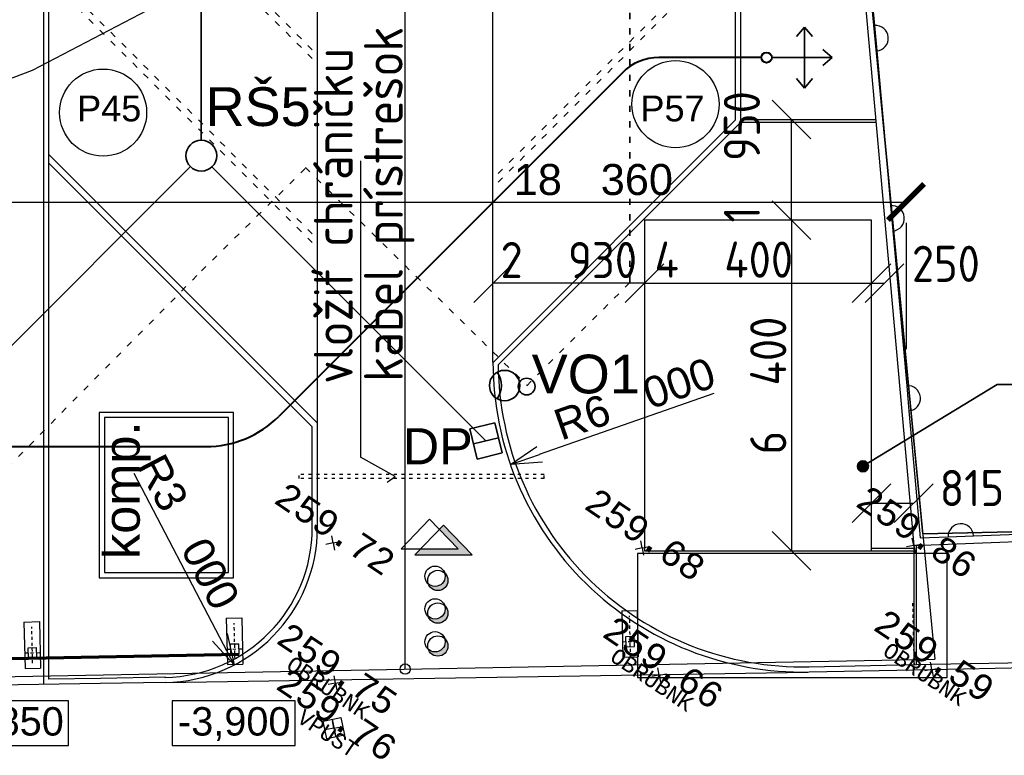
# Model space of a CAD drawing. Extents: x 4743276 to 9726129, y -4307434 to -1665362.
# Tile 41 of 121: x 4883186 to 4902258, y -2088811 to -2074567. Entities that reach past the tile are written whole.
import ezdxf
from ezdxf.enums import TextEntityAlignment as Align

# ---------------------------------------------------------------- set-up
doc = ezdxf.new("R2010")
doc.units = 0
doc.header["$MEASUREMENT"] = 0
doc.linetypes.add('ACAD_ISO03W100', pattern=[30, 12, -18])
doc.linetypes.add('BODKOCIARKOVANA_3', pattern=[5.6, 3, -1.3, 0, -1.3])
doc.layers.get('0').update_dxf_attribs({"linetype": 'CONTINUOUS'})
doc.layers.get('Defpoints').update_dxf_attribs({"color": 61, "linetype": 'CONTINUOUS'})
for name, color, linetype in [('body', 7, 'CONTINUOUS'), ('KÓTY', 4, 'CONTINUOUS'), ('MÚRY', 1, 'CONTINUOUS'), ('POPIS', 50, 'CONTINUOUS'), ('POZEMOK', 8, 'CONTINUOUS'), ('siete', 6, 'CONTINUOUS'), ('TENKÁ', 7, 'CONTINUOUS'), ('Výšky', 64, 'CONTINUOUS'), ('ZARIADENIE', 47, 'CONTINUOUS'), ('ZARIADOVACIE', 144, 'CONTINUOUS'), ('šrafy-múry', 8, 'CONTINUOUS')]:
    doc.layers.add(name, color=color, linetype=linetype)
doc.styles.add('ARIAL', font='arial.ttf')
doc.styles.add('MONOTXT', font='MONOTXT', dxfattribs={"height": 0.2})
doc.styles.add('Style-Arial', font='arial.ttf')
doc.styles.add('STYLE1', font='isocp.shx')
doc.dimstyles.new('STANDARD 200', dxfattribs={"dimtxt": 600, "dimasz": 700, "dimexe": 10, "dimexo": 200, "dimgap": 100, "dimtad": 1, "dimdsep": 46, "dimlunit": 6, "dimtxsty": 'Style-Arial', "dimblk": 'ARCHTICK', "dimblk1": 'OBLIQUE', "dimblk2": 'ARCHTICK', "dimcen": 2.5, "dimse1": 1, "dimse2": 1, "dimadec": 0, "dimazin": 0, "dimtfac": 1, "dimtmove": 1, "dimatfit": 3, "dimldrblk": 'OBLIQUE', "dimfxl": 1, "dimtolj": 1, "dimtzin": 0, "dimarcsym": 0})
doc.dimstyles.new('STANDARD 250', dxfattribs={"dimtxt": 700, "dimasz": 750, "dimexe": 10, "dimexo": 200, "dimgap": 100, "dimtad": 1, "dimdsep": 46, "dimlunit": 6, "dimtxsty": 'STYLE1', "dimblk1": 'OBLIQUE', "dimblk2": 'OBLIQUE', "dimsah": 1, "dimcen": 2.5, "dimse1": 1, "dimse2": 1, "dimadec": 0, "dimazin": 0, "dimtfac": 1, "dimtmove": 1, "dimatfit": 3, "dimldrblk": 'OBLIQUE', "dimfxl": 1, "dimtolj": 1, "dimtzin": 0, "dimarcsym": 0})
doc.dimstyles.new('STANDARD s200', dxfattribs={"dimtxt": 600, "dimasz": 600, "dimexe": 10, "dimexo": 200, "dimgap": 100, "dimtad": 1, "dimdsep": 46, "dimlunit": 6, "dimtxsty": 'Style-Arial', "dimblk": 'OPEN30', "dimcen": 2.5, "dimse1": 1, "dimse2": 1, "dimadec": 0, "dimazin": 0, "dimtfac": 1, "dimtmove": 1, "dimatfit": 3, "dimldrblk": 'OBLIQUE', "dimfxl": 1, "dimtolj": 1, "dimtzin": 0, "dimarcsym": 0})

# ---------------------------------------------------------------- blocks, each defined once
blk = doc.blocks.new('_ArchTick')
at = {"color": 0, "linetype": 'ByBlock', "const_width": 0.15}
blk.add_lwpolyline([(-0.5, -0.5), (0.5, 0.5)], dxfattribs=at)
blk = doc.blocks.new('*D42225')
at = {"layer": 'Defpoints', "color": 0}
for p in [(4900354, -2078098), (4881994, -2080734), (4900354, -2080734)]:
    blk.add_point(p, dxfattribs=at)
at = {"layer": 'ZARIADOVACIE', "color": 0, "lineweight": -2}
blk.add_line((4881994, -2078098), (4900354, -2078098), dxfattribs=at)
at = {"layer": 'ZARIADOVACIE', "color": 0, "linetype": 'ByBlock', "lineweight": -2, "xscale": 700, "yscale": 700, "zscale": 700, "rotation": 180}
blk.add_blockref('_ArchTick', (4881994, -2078098), dxfattribs=at)
at = {"layer": 'ZARIADOVACIE', "color": 0, "linetype": 'ByBlock', "lineweight": -2, "xscale": 700, "yscale": 700, "zscale": 700}
blk.add_blockref('_ArchTick', (4900354, -2078098), dxfattribs=at)
at = {"layer": 'ZARIADOVACIE', "color": 0, "insert": (4894298, -2077666), "char_height": 600, "attachment_point": 5, "style": 'Style-Arial'}
blk.add_mtext('\\A1;18ﾠ360', dxfattribs=at)
blk = doc.blocks.new('_OBLIQUE')
at = {"color": 0, "linetype": 'ByBlock'}
blk.add_line((-0.5, -0.5), (0.5, 0.5), dxfattribs=at)
blk = doc.blocks.new('_Open30')
at = {"color": 0, "linetype": 'ByBlock', "lineweight": -2, "transparency": 16777216}
for p, q in [((-1, 0.2679), (0, 0)), ((0, 0), (-1, -0.2679)), ((0, 0), (-1, 0))]:
    blk.add_line(p, q, dxfattribs=at)
blk = doc.blocks.new('*D42261')
at = {"layer": 'Defpoints', "color": 0}
for p in [(4885954, -2084402), (4887343, -2087061)]:
    blk.add_point(p, dxfattribs=at)
at = {"layer": 'KÓTY', "color": 0, "lineweight": -2}
blk.add_line((4887065, -2086529), (4885406, -2083353), dxfattribs=at)
at = {"layer": 'KÓTY', "color": 0, "linetype": 'ByBlock', "lineweight": -2, "xscale": 600, "yscale": 600, "zscale": 600, "rotation": 297.5820133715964}
blk.add_blockref('_Open30', (4887343, -2087061), dxfattribs=at)
at = {"layer": 'KÓTY', "color": 0, "insert": (4886457, -2084487), "char_height": 600, "attachment_point": 5, "rotation": 297.582, "style": 'Style-Arial'}
blk.add_mtext('\\A1;R3ﾠ000', dxfattribs=at)
blk = doc.blocks.new('*D42262')
at = {"layer": 'Defpoints', "color": 0}
for p in [(4898354, -2081199), (4892691, -2083182)]:
    blk.add_point(p, dxfattribs=at)
at = {"layer": 'KÓTY', "color": 0, "lineweight": -2}
blk.add_line((4893257, -2082983), (4896639, -2081800), dxfattribs=at)
at = {"layer": 'KÓTY', "color": 0, "linetype": 'ByBlock', "lineweight": -2, "xscale": 600, "yscale": 600, "zscale": 600, "rotation": 199.2924244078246}
blk.add_blockref('_Open30', (4892691, -2083182), dxfattribs=at)
at = {"layer": 'KÓTY', "color": 0, "insert": (4895097, -2081909), "char_height": 600, "attachment_point": 5, "rotation": 19.2924, "style": 'Style-Arial'}
blk.add_mtext('\\A1;R6ﾠ000', dxfattribs=at)
blk = doc.blocks.new('*D42266')
at = {"layer": 'Defpoints', "color": 0}
for p in [(4899687, -2078451), (4898136, -2084851), (4899687, -2084851)]:
    blk.add_point(p, dxfattribs=at)
at = {"layer": 'KÓTY', "color": 0, "lineweight": -2}
blk.add_line((4898136, -2078451), (4898136, -2084851), dxfattribs=at)
at = {"layer": 'KÓTY', "color": 0, "linetype": 'ByBlock', "lineweight": -2, "xscale": 750, "yscale": 750, "zscale": 750}
for p, rotation in [((4898136, -2078451), 90), ((4898136, -2084851), 270)]:
    blk.add_blockref('_OBLIQUE', p, dxfattribs=dict(at, rotation=rotation))
at = {"layer": 'KÓTY', "color": 0, "insert": (4897685, -2081651), "char_height": 700, "attachment_point": 5, "rotation": 90, "style": 'STYLE1'}
blk.add_mtext('\\A1;6ﾠ400', dxfattribs=at)
blk = doc.blocks.new('*D42267')
at = {"layer": 'Defpoints', "color": 0}
for p in [(4899687, -2079671), (4895287, -2080706), (4899687, -2080706)]:
    blk.add_point(p, dxfattribs=at)
at = {"layer": 'KÓTY', "color": 0, "lineweight": -2}
blk.add_line((4895287, -2079671), (4899687, -2079671), dxfattribs=at)
at = {"layer": 'KÓTY', "color": 0, "linetype": 'ByBlock', "lineweight": -2, "xscale": 750, "yscale": 750, "zscale": 750, "rotation": 180}
blk.add_blockref('_OBLIQUE', (4895287, -2079671), dxfattribs=at)
at = {"layer": 'KÓTY', "color": 0, "linetype": 'ByBlock', "lineweight": -2, "xscale": 750, "yscale": 750, "zscale": 750}
blk.add_blockref('_OBLIQUE', (4899687, -2079671), dxfattribs=at)
at = {"layer": 'KÓTY', "color": 0, "insert": (4896825, -2079213), "char_height": 700, "attachment_point": 5, "style": 'STYLE1'}
blk.add_mtext('\\A1;4ﾠ400', dxfattribs=at)
blk = doc.blocks.new('*D42268')
at = {"layer": 'Defpoints', "color": 0}
for p in [(4898136, -2076501), (4899687, -2076501), (4899687, -2078451)]:
    blk.add_point(p, dxfattribs=at)
at = {"layer": 'KÓTY', "color": 0, "lineweight": -2}
blk.add_line((4898136, -2078451), (4898136, -2076501), dxfattribs=at)
at = {"layer": 'KÓTY', "color": 0, "linetype": 'ByBlock', "lineweight": -2, "xscale": 750, "yscale": 750, "zscale": 750}
for p, rotation in [((4898136, -2076501), 90), ((4898136, -2078451), 270)]:
    blk.add_blockref('_OBLIQUE', p, dxfattribs=dict(at, rotation=rotation))
at = {"layer": 'KÓTY', "color": 0, "insert": (4897175, -2077223), "char_height": 700, "attachment_point": 5, "rotation": 90, "style": 'STYLE1'}
blk.add_mtext('\\A1;1ﾠ950', dxfattribs=at)
blk = doc.blocks.new('*D42269')
at = {"layer": 'Defpoints', "color": 0}
for p in [(4900502, -2083930), (4899687, -2084851), (4900502, -2084851)]:
    blk.add_point(p, dxfattribs=at)
at = {"layer": 'KÓTY', "color": 0, "lineweight": -2}
blk.add_line((4899687, -2083930), (4900502, -2083930), dxfattribs=at)
at = {"layer": 'KÓTY', "color": 0, "linetype": 'ByBlock', "lineweight": -2, "xscale": 750, "yscale": 750, "zscale": 750, "rotation": 180}
blk.add_blockref('_OBLIQUE', (4899687, -2083930), dxfattribs=at)
at = {"layer": 'KÓTY', "color": 0, "linetype": 'ByBlock', "lineweight": -2, "xscale": 750, "yscale": 750, "zscale": 750}
blk.add_blockref('_OBLIQUE', (4900502, -2083930), dxfattribs=at)
at = {"layer": 'KÓTY', "color": 0, "insert": (4901630, -2083636), "char_height": 700, "attachment_point": 5, "style": 'STYLE1'}
blk.add_mtext('\\A1;815', dxfattribs=at)
blk = doc.blocks.new('*D42270')
at = {"layer": 'Defpoints', "color": 0}
for p in [(4899687, -2078978), (4899937, -2078978), (4899937, -2079671)]:
    blk.add_point(p, dxfattribs=at)
at = {"layer": 'KÓTY', "color": 0, "lineweight": -2}
blk.add_line((4899687, -2079671), (4899937, -2079671), dxfattribs=at)
at = {"layer": 'KÓTY', "color": 0, "linetype": 'ByBlock', "lineweight": -2, "xscale": 750, "yscale": 750, "zscale": 750, "rotation": 180}
blk.add_blockref('_OBLIQUE', (4899687, -2079671), dxfattribs=at)
at = {"layer": 'KÓTY', "color": 0, "linetype": 'ByBlock', "lineweight": -2, "xscale": 750, "yscale": 750, "zscale": 750}
blk.add_blockref('_OBLIQUE', (4899937, -2079671), dxfattribs=at)
at = {"layer": 'KÓTY', "color": 0, "insert": (4901126, -2079294), "char_height": 700, "attachment_point": 5, "style": 'STYLE1'}
blk.add_mtext('\\A1;250', dxfattribs=at)
blk = doc.blocks.new('*D42271')
at = {"layer": 'Defpoints', "color": 0}
for p in [(4892357, -2078451), (4895287, -2078451), (4892357, -2079671)]:
    blk.add_point(p, dxfattribs=at)
at = {"layer": 'KÓTY', "color": 0, "lineweight": -2}
blk.add_line((4895287, -2079671), (4892357, -2079671), dxfattribs=at)
at = {"layer": 'KÓTY', "color": 0, "linetype": 'ByBlock', "lineweight": -2, "xscale": 750, "yscale": 750, "zscale": 750, "rotation": 180}
blk.add_blockref('_OBLIQUE', (4892357, -2079671), dxfattribs=at)
at = {"layer": 'KÓTY', "color": 0, "linetype": 'ByBlock', "lineweight": -2, "xscale": 750, "yscale": 750, "zscale": 750}
blk.add_blockref('_OBLIQUE', (4895287, -2079671), dxfattribs=at)
at = {"layer": 'KÓTY', "color": 0, "insert": (4893822, -2079221), "char_height": 700, "attachment_point": 5, "style": 'STYLE1'}
blk.add_mtext('\\A1;2ﾠ930', dxfattribs=at)

msp = doc.modelspace()

# ---------------------------------------------------------------- hatches: boundary and pattern name
at = {"layer": 'TENKÁ', "lineweight": 35, "ltscale": 0.25}
h = msp.add_hatch(color=30, dxfattribs=at)
h.dxf.hatch_style = 1
h.paths.add_polyline_path([(4899625.099, -2083215.5, 1), (4899413.901, -2083215.5, 1)])
h = msp.add_hatch(color=30, dxfattribs=at)
h.dxf.hatch_style = 1
h.paths.add_polyline_path([(4899572.299, -2083215.5, 1), (4899466.701, -2083215.5, 1)])
at = {"layer": 'TENKÁ', "ltscale": 0.25}
for points in [[(4890951.071, -2084814.961), (4890841.124, -2084929.091), (4891949.351, -2084929.091), (4891395.237, -2084353.896), (4891316.028, -2084436.119), (4891680.986, -2084814.961)], [(4891231.279, -2085541.1, -0.185014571), (4891099.904, -2085490.764, 0.318868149), (4891285.515, -2085622.533, 0.687742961), (4891416.89, -2085279.646, -0.516451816)], [(4891231.279, -2086172.219, -0.185014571), (4891099.904, -2086121.883, 0.318868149), (4891285.515, -2086253.652, 0.687742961), (4891416.89, -2085910.765, -0.516451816)], [(4891231.279, -2086810.116, -0.185014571), (4891099.904, -2086759.78, 0.318868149), (4891285.515, -2086891.549, 0.687742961), (4891416.89, -2086548.662, -0.516451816)]]:
    msp.add_hatch(color=256, dxfattribs=at).paths.add_polyline_path(points)

# ---------------------------------------------------------------- linework, layer by layer
at = {"layer": 'body', "color": 1, "linetype": 'Continuous'}
for p, q in [((4889257.597, -2084700.068), (4889230.612, -2084561.245)), ((4889257.597, -2084700.068), (4889396.42, -2084673.084)), ((4895244.321, -2084796.244), (4895217.336, -2084657.421)), ((4900502.665, -2084747.307), (4900475.681, -2084608.484)), ((4889257.597, -2084700.068), (4889118.774, -2084727.053)), ((4889257.597, -2084700.068), (4889284.581, -2084838.891)), ((4895244.321, -2084796.244), (4895105.497, -2084823.229)), ((4895244.321, -2084796.244), (4895383.144, -2084769.26)), ((4895244.321, -2084796.244), (4895271.305, -2084935.067)), ((4900502.665, -2084747.307), (4900363.842, -2084774.291)), ((4900502.665, -2084747.307), (4900641.488, -2084720.322)), ((4900502.665, -2084747.307), (4900529.65, -2084886.13)), ((4895572.423, -2087258.705), (4895545.439, -2087119.882)), ((4900854.121, -2087148.321), (4900715.298, -2087175.306)), ((4900854.121, -2087148.321), (4900827.136, -2087009.498)), ((4900854.121, -2087148.321), (4900992.944, -2087121.337)), ((4900854.121, -2087148.321), (4900881.105, -2087287.145)), ((4889301.717, -2087413.663), (4889274.732, -2087274.84)), ((4895572.423, -2087258.705), (4895433.6, -2087285.69)), ((4895572.423, -2087258.705), (4895711.246, -2087231.721)), ((4895572.423, -2087258.705), (4895599.408, -2087397.528)), ((4889301.717, -2087413.663), (4889162.894, -2087440.647)), ((4889301.717, -2087413.663), (4889440.54, -2087386.678)), ((4889301.717, -2087413.663), (4889328.701, -2087552.486)), ((4889272.318, -2088285.228), (4889133.495, -2088312.212)), ((4889272.318, -2088285.228), (4889245.333, -2088146.405)), ((4889272.318, -2088285.228), (4889411.141, -2088258.243)), ((4889272.318, -2088285.228), (4889299.302, -2088424.051))]:
    msp.add_line(p, q, dxfattribs=at)
at = {"layer": 'KÓTY'}
msp.add_line((4897153.799, -2076550.641), (4899769.749, -2076550.641), dxfattribs=at)
for points in [[(4884134.026, -2087755), (4881747.5, -2087755), (4881747.5, -2088623.5), (4884134.026, -2088623.5)], [(4888525.026, -2087755), (4886138.5, -2087755), (4886138.5, -2088623.5), (4888525.026, -2088623.5)]]:
    msp.add_lwpolyline(points, close=True, dxfattribs=at)
at = {"layer": 'POPIS', "color": 254}
for p, q in [((4889785.657, -2077297.323), (4889785.657, -2083039.347)), ((4890459.157, -2083410.323), (4889785.657, -2083039.347)), ((4890304.657, -2083521.323), (4890459.157, -2083410.323))]:
    msp.add_line(p, q, dxfattribs=at)
at = {"layer": 'POZEMOK'}
for p, q in [((4890653.799, -2087141.232), (4890653.799, -2021674.048)), ((4882153.799, -2087302.661), (4900909.18, -2086946.465))]:
    msp.add_line(p, q, dxfattribs=at)
at = {"layer": 'POZEMOK', "linetype": 'Continuous'}
for p, q in [((4899907.767, -2076487.533), (4898242.785, -2059213.23)), ((4898242.785, -2059213.23), (4899907.767, -2076487.533)), ((4900676.958, -2084521.097), (4899907.767, -2076487.533)), ((4899907.767, -2076487.533), (4900909.18, -2086946.465)), ((4924082.657, -2084048.622), (4900676.958, -2084521.097)), ((4900676.958, -2084521.097), (4924082.657, -2084048.622))]:
    msp.add_line(p, q, dxfattribs=at)
at = {"layer": 'POZEMOK'}
msp.add_circle((4890653.799, -2087141.232), 100, dxfattribs=at)
at = {"layer": 'siete', "color": 55, "lineweight": 35, "ltscale": 0.8}
for p, q in [((4886703.799, -2076900.883), (4886703.799, -2055984.048)), ((4886491.667, -2077413.016), (4881858.502, -2082046.18)), ((4886910.872, -2077417.957), (4892217.287, -2082724.371)), ((4891903.822, -2082491.477), (4892389.837, -2082374.048)), ((4891903.822, -2082491.477), (4892389.837, -2082374.048)), ((4892530.751, -2082957.266), (4892389.837, -2082374.048)), ((4892044.736, -2083074.695), (4891903.822, -2082491.477)), ((4892044.736, -2083074.695), (4891903.822, -2082491.477)), ((4891974.279, -2082783.086), (4892460.294, -2082665.657)), ((4891974.279, -2082783.086), (4892460.294, -2082665.657)), ((4892530.751, -2082957.266), (4892044.736, -2083074.695))]:
    msp.add_line(p, q, dxfattribs=at)
at = {"layer": 'siete', "linetype": 'ACAD_ISO03W100', "lineweight": 35, "ltscale": 10}
for p, q in [((4895006.361, -2079654.259), (4895006.361, -2063156.51)), ((4886708.294, -2079431.482), (4888725.391, -2077441.91)), ((4888720.898, -2077431.341), (4893016.52, -2081651.279)), ((4882741.028, -2083451.773), (4886708.294, -2079431.482)), ((4893006.361, -2081654.259), (4895006.361, -2079654.259))]:
    msp.add_line(p, q, dxfattribs=at)
at = {"layer": 'siete', "color": 5, "lineweight": 35, "ltscale": 0.25}
for p, q in [((4898229.5, -2074893.091), (4898385.399, -2074710.591)), ((4898229.5, -2074893.091), (4898385.399, -2074710.591)), ((4898385.399, -2075300.641), (4898385.399, -2074710.591)), ((4898541.299, -2074893.091), (4898385.399, -2074710.591)), ((4898385.399, -2075300.641), (4898385.399, -2074710.591)), ((4898541.299, -2074893.091), (4898385.399, -2074710.591)), ((4897753.799, -2075300.641), (4898925.949, -2075300.641)), ((4897753.799, -2075300.641), (4898925.949, -2075300.641)), ((4898385.399, -2075300.641), (4898385.399, -2075890.691)), ((4898385.399, -2075300.641), (4898385.399, -2075890.691)), ((4898743.449, -2075144.742), (4898925.949, -2075300.641)), ((4898743.449, -2075144.742), (4898925.949, -2075300.641)), ((4898743.449, -2075456.541), (4898925.949, -2075300.641)), ((4898743.449, -2075456.541), (4898925.949, -2075300.641)), ((4898229.5, -2075708.191), (4898385.399, -2075890.691)), ((4898229.5, -2075708.191), (4898385.399, -2075890.691)), ((4898541.299, -2075708.191), (4898385.399, -2075890.691)), ((4898541.299, -2075708.191), (4898385.399, -2075890.691))]:
    msp.add_line(p, q, dxfattribs=at)
at = {"layer": 'siete', "color": 5, "lineweight": 40, "ltscale": 50}
for p, q in [((4897553.799, -2075300.641), (4895568.012, -2075300.641)), ((4894860.905, -2075593.534), (4888206.178, -2082248.262)), ((4821943.799, -2082834.048), (4886791.965, -2082834.048))]:
    msp.add_line(p, q, dxfattribs=at)
at = {"layer": 'siete', "color": 47, "linetype": 'Continuous'}
for p, q in [((4889066.84, -2088147.724), (4889409.821, -2088079.75)), ((4889409.821, -2088079.75), (4889477.795, -2088422.731)), ((4889134.814, -2088490.705), (4889066.84, -2088147.724)), ((4889237.922, -2088112.569), (4889306.713, -2088457.886)), ((4889477.795, -2088422.731), (4889134.814, -2088490.705))]:
    msp.add_line(p, q, dxfattribs=at)
at = {"layer": 'siete', "color": 5, "lineweight": 40, "ltscale": 50}
msp.add_circle((4897653.799, -2075300.641), 100, dxfattribs=at)
msp.add_circle((4897653.799, -2075300.641), 100, dxfattribs=at)
at = {"layer": 'siete', "color": 55, "lineweight": 35, "ltscale": 0.8}
msp.add_circle((4886703.799, -2077200.883), 300, dxfattribs=at)
at = {"layer": 'siete', "lineweight": 35}
for centre, radius in [((4892579.41, -2081652.284), 295.22), ((4893006.361, -2081671.474), 162.321)]:
    msp.add_circle(centre, radius, dxfattribs=at)
at = {"layer": 'siete', "color": 5, "lineweight": 40, "ltscale": 50}
for centre, radius, start, end in [((4895568.012, -2076300.641), 1000, 90, 135), ((4886791.965, -2080834.048), 2000, 270, 315)]:
    msp.add_arc(centre, radius, start, end, dxfattribs=at)
at = {"layer": 'siete', "lineweight": 35}
msp.add_arc((4892069.885, -2081649.694), 446.576, 324.5140325, 34.903405, dxfattribs=at)
at = {"layer": 'TENKÁ'}
for p, q in [((4888953.799, -2084401.786), (4888953.799, -2021674.048)), ((4892353.799, -2081199.266), (4892353.799, -2022391.324)), ((4897053.799, -2076509.22), (4897053.799, -2051562.493)), ((4897153.799, -2076550.641), (4897153.799, -2051603.914)), ((4883653.799, -2087438.613), (4883653.799, -2057859.294)), ((4883653.799, -2087438.613), (4883653.799, -2057859.294)), ((4883753.799, -2087337.014), (4883753.799, -2057900.715)), ((4892353.799, -2081209.22), (4897053.799, -2076509.22)), ((4892454.02, -2081250.419), (4897153.799, -2076550.641)), ((4897153.799, -2076500.641), (4899765.279, -2076500.641)), ((4888953.799, -2082378.456), (4883753.799, -2077178.456)), ((4888853.799, -2082448.162), (4883753.799, -2077348.162)), ((4895286.66, -2078450.641), (4895270.229, -2078434.211)), ((4888853.799, -2084401.786), (4888853.799, -2082448.162)), ((4899686.66, -2084800.641), (4900502.665, -2084800.641)), ((4899686.66, -2084850.641), (4900502.665, -2084850.641)), ((4884749.783, -2087321.219), (4883753.799, -2087337.014)), ((4886011.833, -2087301.205), (4884749.783, -2087321.219)), ((4886001.309, -2087401.409), (4898451.586, -2087198.469)), ((4884751.369, -2087421.207), (4880151.369, -2087494.157)), ((4886004.076, -2087401.364), (4884751.369, -2087421.207))]:
    msp.add_line(p, q, dxfattribs=at)
at = {"layer": 'TENKÁ', "linetype": 'ACAD_ISO03W100', "ltscale": 10}
for p, q in [((4888853.799, -2075320.525), (4884807.388, -2071274.114)), ((4888853.799, -2075150.82), (4884892.241, -2071189.262)), ((4892453.799, -2077545.402), (4897053.799, -2072945.402)), ((4892453.799, -2077715.107), (4897053.799, -2073115.107)), ((4888853.799, -2078714.638), (4883753.799, -2073614.638)), ((4888853.799, -2078884.343), (4883753.799, -2073784.343))]:
    msp.add_line(p, q, dxfattribs=at)
at = {"layer": 'TENKÁ', "color": 7, "linetype": 'Continuous'}
for p, q in [((4899609.177, -2073183.739), (4899743.356, -2074681.9)), ((4899743.356, -2074681.9), (4899786.476, -2075170.554)), ((4899786.476, -2075170.554), (4899921.484, -2076669.274)), ((4899921.484, -2076669.274), (4900055.103, -2078168.264)), ((4900055.103, -2078168.264), (4900098.782, -2078656.089)), ((4900098.782, -2078656.089), (4900232.402, -2080155.079)), ((4900232.402, -2080155.079), (4900366.85, -2081654.628)), ((4900366.85, -2081654.628), (4900410.529, -2082142.453)), ((4900410.529, -2082142.453), (4900544.149, -2083641.443)), ((4901170.599, -2084581.457), (4901660.235, -2084561.917)), ((4901660.235, -2084561.917), (4903163.809, -2084503.763)), ((4900502.665, -2084747.307), (4900502.665, -2087055.645)), ((4900552.665, -2084747.307), (4900552.665, -2087054.6)), ((4900852.031, -2087048.343), (4907828.576, -2086907.305)), ((4898477.077, -2087097.978), (4900852.031, -2087048.343)), ((4898479.167, -2087197.956), (4900854.121, -2087148.321)), ((4900854.121, -2087148.321), (4907828.576, -2087007.326))]:
    msp.add_line(p, q, dxfattribs=at)
at = {"layer": 'TENKÁ', "color": 30, "lineweight": 35, "ltscale": 0.25}
for p, q in [((4899519.5, -2083215.5), (4902121, -2081631)), ((4902121, -2081631), (4914715.58, -2081631))]:
    msp.add_line(p, q, dxfattribs=at)
at = {"layer": 'TENKÁ', "ltscale": 0.25}
for p, q in [((4891126.872, -2084239.765), (4890572.758, -2084814.961)), ((4891126.872, -2084239.765), (4891680.986, -2084814.961)), ((4891395.237, -2084353.896), (4890841.124, -2084929.091)), ((4891395.237, -2084353.896), (4891949.351, -2084929.091)), ((4890572.758, -2084814.961), (4891680.986, -2084814.961)), ((4890841.124, -2084929.091), (4891949.351, -2084929.091))]:
    msp.add_line(p, q, dxfattribs=at)
at = {"layer": 'TENKÁ', "color": 7, "linetype": 'Continuous', "flags": 128}
for points in [[(4897996.431, -2059276.244), (4899322.632, -2071550.237), (4900502.665, -2084747.307), (4907828.576, -2084462.154)], [(4900544.149, -2083641.443), (4900630.756, -2084602.111), (4901170.599, -2084581.457)]]:
    msp.add_lwpolyline(points, dxfattribs=at)
at = {"layer": 'TENKÁ'}
msp.add_lwpolyline([(4895286.66, -2078450.641), (4895286.66, -2084850.641), (4899686.66, -2084850.641), (4899686.66, -2078450.641)], close=True, dxfattribs=at)
for centre in [(4895889.133, -2076202.317), (4884801.895, -2076365.817)]:
    msp.add_circle(centre, 842.959, dxfattribs=at)
at = {"layer": 'TENKÁ', "color": 30, "lineweight": 35, "ltscale": 0.25}
for radius in [105.599, 52.799]:
    msp.add_circle((4899519.5, -2083215.5), radius, dxfattribs=at)
at = {"layer": 'TENKÁ', "ltscale": 0.25}
for centre in [(4891231.279, -2085344.489), (4891285.515, -2085425.922), (4891231.279, -2085975.608), (4891285.515, -2086057.041), (4891231.279, -2086613.505), (4891285.515, -2086694.938)]:
    msp.add_circle(centre, 196.611, dxfattribs=at)
at = {"layer": 'TENKÁ', "color": 7, "linetype": 'Continuous'}
for centre, start, end in [((4899765.059, -2074926.233), 275.1095917, 95.1095917), ((4900076.773, -2078412.325), 275.1095917, 95.1095917), ((4900388.486, -2081898.416), 275.1095917, 95.1095917), ((4901415.052, -2084571.687), 2.22905, 182.22905)]:
    msp.add_arc(centre, 245, start, end, dxfattribs=at)
at = {"layer": 'TENKÁ'}
for centre, radius, start, end in [((4898353.799, -2081199.266), 6000, 180, 271.1972659), ((4898353.799, -2081199.266), 5900, 180.4967635, 271.1972659), ((4885953.799, -2084401.786), 2900, 270.9074164, 0), ((4885953.799, -2084401.786), 3000, 270.9074164, 0)]:
    msp.add_arc(centre, radius, start, end, dxfattribs=at)
at = {"layer": 'Výšky', "color": 1, "linetype": 'Continuous'}
msp.add_lwpolyline([(4887572.627, -2060148.439), (4887386.89, -2067104.863), (4887069.165, -2072363.166), (4886852.881, -2073118.752), (4885801.104, -2074311.099), (4883424.965, -2075550.222), (4876069.129, -2078342.217), (4873156.655, -2080155.27), (4871461.12, -2081576.508), (4868670.356, -2084867.445), (4867672.435, -2087174.903)], dxfattribs=at)
at = {"layer": 'ZARIADENIE'}
for p, q in [((4887328.097, -2082172.81), (4884728.097, -2082172.81)), ((4884728.097, -2082172.81), (4884728.097, -2085372.81)), ((4887328.097, -2085372.81), (4887328.097, -2082172.81)), ((4887228.097, -2082272.81), (4884828.097, -2082272.81)), ((4884828.097, -2082272.81), (4884828.097, -2085272.81)), ((4887228.097, -2085272.81), (4887228.097, -2082272.81)), ((4884728.097, -2085372.81), (4887328.097, -2085372.81)), ((4884828.097, -2085272.81), (4887228.097, -2085272.81))]:
    msp.add_line(p, q, dxfattribs=at)
at = {"layer": 'ZARIADOVACIE', "color": 7}
msp.add_line((4900353.799, -2078498), (4900353.799, -2080948.5), dxfattribs=at)
at = {"layer": 'šrafy-múry', "linetype": 'ACAD_ISO03W100', "ltscale": 5}
for p, q in [((4893343.157, -2083375.823), (4888599.157, -2083375.823)), ((4888599.157, -2083450.823), (4888599.157, -2083375.823)), ((4893343.157, -2083450.823), (4888599.157, -2083450.823)), ((4893343.157, -2083450.823), (4893343.157, -2083375.823))]:
    msp.add_line(p, q, dxfattribs=at)
at = {"layer": 'šrafy-múry', "color": 90, "linetype": 'BODKOCIARKOVANA_3', "ltscale": 20}
for p, q in [((4900517.521, -2087155.356), (4900486.329, -2085819.138)), ((4895016.571, -2086808.157), (4895000.235, -2086108.347)), ((4883437.518, -2087026.491), (4883421.182, -2086326.682)), ((4887357.197, -2086952.582), (4887340.861, -2086252.772)), ((4887202.571, -2086756.137), (4887502.489, -2086749.136)), ((4894861.944, -2086611.712), (4895161.862, -2086604.71)), ((4883282.891, -2086830.046), (4883582.81, -2086823.045))]:
    msp.add_line(p, q, dxfattribs=at)
at = {"layer": 'šrafy-múry', "color": 90}
for p, q in [((4894847.942, -2086011.875), (4895147.86, -2086004.874)), ((4895147.86, -2086004.874), (4895168.864, -2086904.629)), ((4887188.568, -2086156.3), (4887488.487, -2086149.299)), ((4887188.568, -2086156.3), (4887209.572, -2087056.055)), ((4887488.487, -2086149.299), (4887509.49, -2087049.054)), ((4894847.942, -2086011.875), (4894868.945, -2086911.63)), ((4883268.889, -2086230.21), (4883568.807, -2086223.208)), ((4883268.889, -2086230.21), (4883289.893, -2087129.964)), ((4883568.807, -2086223.208), (4883589.811, -2087122.963)), ((4894929.591, -2086510.105), (4895089.548, -2086506.371)), ((4894934.259, -2086710.051), (4894929.591, -2086510.105)), ((4895094.215, -2086706.317), (4895089.548, -2086506.371)), ((4883350.539, -2086728.44), (4883510.495, -2086724.706)), ((4883355.206, -2086928.385), (4883350.539, -2086728.44)), ((4883515.162, -2086924.651), (4883510.495, -2086724.706)), ((4887270.218, -2086654.53), (4887430.174, -2086650.796)), ((4887274.885, -2086854.476), (4887270.218, -2086654.53)), ((4887434.842, -2086850.742), (4887430.174, -2086650.796)), ((4894934.259, -2086710.051), (4895094.215, -2086706.317)), ((4883355.206, -2086928.385), (4883515.162, -2086924.651)), ((4887274.885, -2086854.476), (4887434.842, -2086850.742)), ((4894868.945, -2086911.63), (4895168.864, -2086904.629)), ((4883289.893, -2087129.964), (4883589.811, -2087122.963)), ((4887209.572, -2087056.055), (4887509.49, -2087049.054))]:
    msp.add_line(p, q, dxfattribs=at)
at = {"layer": 'šrafy-múry', "color": 232, "lineweight": 70}
msp.add_line((4827444.565, -2087981.918), (4887434.842, -2086850.742), dxfattribs=at)
at = {"layer": 'šrafy-múry', "color": 151}
msp.add_lwpolyline([(4895153.66, -2084903.141), (4895153.66, -2087303.141), (4901153.66, -2087303.141), (4901153.66, -2084903.141)], close=True, dxfattribs=at)

# ---------------------------------------------------------------- texts
at = {"color": 2, "linetype": 'Continuous', "style": 'MONOTXT'}
for s, p in [('OBRUBNK', (4895517.707, -2087221.798)), ('OBRUBNK', (4900799.404, -2087111.415)), ('OBRUBNK', (4889247, -2087376.756)), ('VPUST', (4889239.156, -2088262.86))]:
    msp.add_text(s, height=300, rotation=326, dxfattribs=at).set_placement(p, align=Align.TOP_CENTER)
at = {"layer": 'KÓTY', "style": 'ARIAL'}
for s, p in [('-3,850', (4881862.209, -2088428.916)), ('-3,900', (4886253.209, -2088428.916))]:
    msp.add_text(s, height=550, dxfattribs=at).set_placement(p)
at = {"layer": 'MÚRY', "color": 0, "ltscale": 0.25, "style": 'Style-Arial'}
for s, p in [('P45', (4884299.056, -2076535.816)), ('P57', (4895209.647, -2076535.976))]:
    msp.add_text(s, height=500, dxfattribs=at).set_placement(p)
at = {"layer": 'siete', "color": 55, "lineweight": 35, "ltscale": 0.25, "style": 'Style-Arial'}
msp.add_text('RŠ5', height=750, dxfattribs=at).set_placement((4886785.67, -2076625.795))
at = {"layer": 'siete', "lineweight": 35, "ltscale": 0.25, "style": 'Style-Arial'}
msp.add_text('VO1', height=750, dxfattribs=at).set_placement((4893102.617, -2081803.301))
at = {"layer": 'siete', "color": 55, "lineweight": 35, "ltscale": 0.8, "style": 'Style-Arial'}
msp.add_text('DP', height=700, dxfattribs=at).set_placement((4891284.123, -2082477.217), align=Align.TOP_CENTER)
at = {"layer": 'TENKÁ', "ltscale": 0.25, "style": 'STYLE1'}
for s, p in [('vložiť chráničku', (4889636.262, -2081620.718)), ('kabel prístrešok', (4890606.16, -2081579.063))]:
    msp.add_text(s, height=750, rotation=90, dxfattribs=at).set_placement(p)
at = {"layer": 'TENKÁ', "style": 'Style-Arial'}
msp.add_text('komp.', height=700, rotation=90, dxfattribs=at).set_placement((4884811.86, -2083679.358), align=Align.TOP_CENTER)
at = {"layer": 'Výšky', "linetype": 'Continuous', "style": 'MONOTXT'}
for s, p in [('259.72', (4889158.112, -2084632.965)), ('259.68', (4895166.391, -2084743.68)), ('259.86', (4900424.736, -2084694.743)), ('259.59', (4900767.072, -2087089.606)), ('259.66', (4895516.049, -2087220.68)), ('259.75', (4889202.232, -2087346.559)), ('259.76', (4889193.559, -2088232.104))]:
    msp.add_text(s, height=500, rotation=326, dxfattribs=at).set_placement(p, align=Align.CENTER)

# ---------------------------------------------------------------- dimensions: what is measured, and where the dimension line sits
at = {"layer": 'KÓTY'}
for base, p2, picture, middle in [((4898135.5, -2076500.641), (4899686.66, -2076500.641), '*D42268', (4897175.023, -2077222.569)), ((4898135.5, -2084850.641), (4899686.66, -2084850.641), '*D42266', (4897685.261, -2081650.641))]:
    dim = msp.add_linear_dim(base=base, p1=(4899686.66, -2078450.641), p2=p2, angle=90, dimstyle='STANDARD 250', override={"dimtxsty": 'STYLE1', "dimldrblk": 'OBLIQUE'}, dxfattribs=at)
    dim.commit()
    dim.dimension.update_dxf_attribs({"geometry": picture, "text_midpoint": middle})
dim = msp.add_linear_dim(base=(4892356.66, -2079671), p1=(4895286.66, -2078450.641), p2=(4892356.66, -2078450.641), dimstyle='STANDARD 250', override={"dimtxsty": 'STYLE1', "dimldrblk": 'OBLIQUE'}, dxfattribs=at)
dim.commit()
dim.dimension.update_dxf_attribs({"geometry": '*D42271', "text_midpoint": (4893821.66, -2079220.761)})
for base, p1, p2, picture, middle in [((4899686.66, -2079671), (4895286.66, -2080706), (4899686.66, -2080706), '*D42267', (4896825, -2079663)), ((4899936.66, -2079671), (4899686.66, -2078978.141), (4899936.66, -2078978.141), '*D42270', (4901126.5, -2079744)), ((4900501.66, -2083930), (4899686.66, -2084850.641), (4900501.66, -2084850.641), '*D42269', (4901630, -2084086))]:
    dim = msp.add_linear_dim(base=base, p1=p1, p2=p2, dimstyle='STANDARD 250', override={"dimtxsty": 'STYLE1', "dimldrblk": 'OBLIQUE'}, dxfattribs=at)
    dim.commit()
    dim.dimension.update_dxf_attribs({"geometry": picture, "text_midpoint": middle, "dimtype": 160})
for center, mpoint, picture, middle in [((4898353.799, -2081199.266), (4892690.731, -2083181.604), '*D42262', (4895231.128, -2082292.346)), ((4885953.799, -2084401.786), (4887342.852, -2087060.832), '*D42261', (4886096.62, -2084675.187))]:
    dim = msp.add_radius_dim(center=center, mpoint=mpoint, dimstyle='STANDARD s200', override={"dimtxsty": 'Style-Arial', "dimldrblk": 'OBLIQUE'}, dxfattribs=at)
    dim.commit()
    dim.dimension.update_dxf_attribs({"geometry": picture, "text_midpoint": middle, "dimtype": 164})
at = {"layer": 'ZARIADOVACIE', "color": 7}
dim = msp.add_linear_dim(base=(4900353.799, -2078098), p1=(4881993.799, -2080734.048), p2=(4900353.799, -2080734.048), dimstyle='STANDARD 200', override={"dimtxsty": 'Style-Arial', "dimldrblk": 'OBLIQUE'}, dxfattribs=at)
dim.commit()
dim.dimension.update_dxf_attribs({"geometry": '*D42225', "text_midpoint": (4894298, -2078072.5), "dimtype": 160})

doc.saveas('drawing.dxf')
